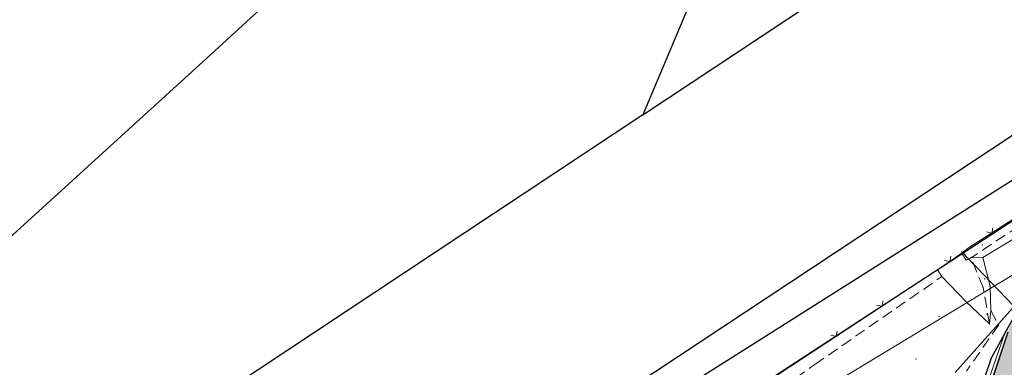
# Model space of a CAD drawing. Header units: metres. Extents: x -535942 to -530626, y -1087729 to -1086275.
# Tile 224 of 247: x -534185 to -534131, y -1086764 to -1086745. Entities that reach past the tile are written whole.
import ezdxf

# ---------------------------------------------------------------- set-up
doc = ezdxf.new("R2010")
doc.units = ezdxf.units.M
doc.linetypes.add('C_2', pattern=[0.9, 0.6, -0.3])
for name, color, linetype in [('18', 7, 'Continuous'), ('2', 7, 'Continuous'), ('23', 7, 'Continuous'), ('25', 7, 'Continuous'), ('_blok katastr', 7, 'Continuous'), ('_blok SS sítě', 7, 'Continuous'), ('_blok zaměření - nové', 7, 'Continuous'), ('AG_srafy SS komunikace', 253, 'Continuous')]:
    doc.layers.add(name, color=color, linetype=linetype)
for name, color, linetype, lineweight in [('AG silno NN', 251, 'G_VED_660_PN', 13), ('AG_SS osvětlení', 251, 'HP_04_VO', 13), ('AG_SS voda požární', 251, 'G_POTR_615_PN', 13)]:
    doc.layers.add(name, color=color, linetype=linetype, lineweight=lineweight)
doc.layers.add('AG_revizni oblacek', color=111, linetype='Continuous', plot=False)
doc.layers.add('BT_BPEJ', color=7, linetype='Continuous', true_color=0x7fffff)
doc.layers.add('BT_hranice_parcel', color=7, linetype='Continuous', true_color=0x007f00)
doc.styles.add('ROMANS', font='romans')
doc.linetypes.add('G_POTR_615_PN', pattern='A,0.5,-1,2,-6.5,[3,hpfmlin.shx,S=1,R=0,X=0,Y=0],-6.5,2,-1,0.5', length=20)
doc.linetypes.add('G_VED_660_PN', pattern='A,0.5,-1,2,-6.5,[28,hpfmlin.shx,S=1,R=0,X=0,Y=0],-6.5,2,-1,0.5', length=20)
doc.linetypes.add('HP_04_VO', pattern='A,0.5,-1,2,-5,[28,hpfmlin.shx,S=1,R=0,X=0,Y=0],-0.8,["VO",ROMANS,S=1.7,R=0,X=2.75,Y=-0.8],-7,2,-1,0.5', length=19.8)

# ---------------------------------------------------------------- blocks, each defined once
blk = doc.blocks.new('_KATASTR')
at = {"layer": 'BT_BPEJ', "lineweight": -3}
blk.add_lwpolyline([(-534567.99, -1086985.9), (-534456, -1086953), (-534436.78, -1086944.4), (-534394.5, -1086925.5), (-534377.62, -1086916.03), (-534353.5, -1086902.5), (-534344.98, -1086895.04), (-534338.35, -1086889.24), (-534337.5, -1086888.5), (-534101, -1086732), (-533977.7, -1086657.11), (-533966, -1086650), (-533802, -1086557.5)], dxfattribs=at)
at = {"layer": 'BT_hranice_parcel', "lineweight": -3}
for points in [[(-533930.39, -1086626.94), (-533977.71, -1086657.09), (-534027.69, -1086688.36), (-534051.88, -1086704.35), (-534053, -1086704.99), (-534093.1, -1086730.54), (-534099.49, -1086734.79), (-534123.96, -1086749.86), (-534172.7, -1086780.69), (-534236.19, -1086822.11), (-534301.1, -1086864.48), (-534361.33, -1086904.52), (-534389.95, -1086921.75), (-534421.31, -1086936.84), (-534457.42, -1086954.5), (-534485.18, -1086964.81)], [(-534493.78, -1086969.89), (-534465.8, -1086959.93), (-534429.9, -1086944.73), (-534384.85, -1086920.69), (-534356.67, -1086902.53), (-534277.7, -1086851.96), (-534273.32, -1086849.11), (-534236.73, -1086825.56), (-534052.87, -1086705.47), (-533854.49, -1086591.17)], [(-533944.41, -1086644.64), (-533979.02, -1086665.04), (-533986.81, -1086669.62), (-533998.88, -1086676.78), (-534013.62, -1086685.67), (-534037.86, -1086700.55), (-534075.03, -1086723.43), (-534083.72, -1086728.5), (-534091.83, -1086733.29), (-534110.71, -1086744.83), (-534121.68, -1086751.94), (-534124.12, -1086753.69), (-534126.5, -1086755.56), (-534127.89, -1086756.97), (-534129.06, -1086758.64), (-534130.36, -1086761.29), (-534131.69, -1086763.72), (-534132.71, -1086766.71), (-534133.12, -1086769.51), (-534133.03, -1086772.04), (-534131.53, -1086778.56), (-534124.29, -1086793.41)], [(-534174.69, -1086747.52), (-534163.08, -1086736.89), (-534164.55, -1086734.43), (-534155.51, -1086729.48), (-534155.34, -1086729.8), (-534147.28, -1086722.42)], [(-534150.7, -1086750.43), (-534132.29, -1086738.23), (-534131.91, -1086737.81)], [(-534146.79, -1086741.14), (-534150.7, -1086750.43), (-534179.84, -1086769.75), (-534245.31, -1086812.04), (-534249.79, -1086814.91), (-534235.39, -1086802.79), (-534174.69, -1086747.52)]]:
    blk.add_lwpolyline(points, dxfattribs=at)
blk = doc.blocks.new('ss prumyslová voda')
at = {"layer": 'AG_SS voda požární', "ltscale": 0.7}
blk.add_lwpolyline([(-534093.942, -1086842.203), (-534095.533, -1086838.47), (-534089.205, -1086835.772), (-534089.19, -1086834.18), (-534122.037, -1086775.248), (-534130.475, -1086760.858), (-534133.316, -1086757.891)], dxfattribs=at)
blk = doc.blocks.new('SS nízké napětí')
at = {"layer": 'AG silno NN', "ltscale": 0.7}
blk.add_line((-534169.587, -1086782.793), (-534061.8903, -1086717.66554), dxfattribs=at)
blk = doc.blocks.new('ss_vo')
at = {"layer": 'AG_SS osvětlení', "ltscale": 0.7}
blk.add_line((-534133.66, -1086764.496), (-534128.63291, -1086758.85811), dxfattribs=at)
blk = doc.blocks.new('Z212')
at = {"color": 0, "lineweight": -2}
for p, q in [((-0.21, 0.21), (0, 0)), ((0, 0), (0.21, 0.21))]:
    blk.add_line(p, q, dxfattribs=at)
blk = doc.blocks.new('Zaměření - zekan')
at = {"layer": 'AG_srafy SS komunikace', "transparency": 33554516}
h = blk.add_hatch(color=256, dxfattribs=at)
h.dxf.hatch_style = 1
h.paths.add_polyline_path([(-534240.26, -1086848.01), (-534242.39, -1086848.54), (-534243.974, -1086849.136), (-534248.67, -1086851.22), (-534254.11, -1086853.75), (-534260.09, -1086856.64), (-534264.42, -1086858.86), (-534270.39, -1086862.11), (-534275.64, -1086864.95), (-534281.45, -1086868.07), (-534281.659, -1086868.183), (-534285.72, -1086869.95), (-534292.582, -1086873.477), (-534300.99, -1086878.21), (-534304.7, -1086880.03), (-534311.17, -1086883.6), (-534311.21, -1086883.69), (-534319, -1086887.9), (-534326.28, -1086891.8), (-534333.68, -1086895.85), (-534341.033, -1086899.872), (-534342.39, -1086900.59), (-534348.52, -1086904), (-534357.39, -1086909.18), (-534363.51, -1086912.76), (-534368.15, -1086915.35), (-534368.58, -1086915.38), (-534371.67, -1086917.17), (-534371.6, -1086917.36), (-534374.61, -1086918.91), (-534375.85, -1086919.55), (-534383.298, -1086923.67), (-534387.62, -1086926.167), (-534390.99, -1086928.47), (-534395.26, -1086932.19), (-534398.39, -1086935.37), (-534401.04, -1086938.71), (-534403.34, -1086942.64), (-534405.25, -1086947.26), (-534406.47, -1086948.88), (-534407.31, -1086949.26), (-534408.77, -1086950.15), (-534411.9, -1086951.42), (-534412.44, -1086951.7), (-534411.572, -1086955.25), (-534406.31, -1086953.97), (-534406.43, -1086955.99), (-534406.92, -1086958.84), (-534407.82, -1086961.82), (-534408.73, -1086963.55), (-534410.13, -1086965.71), (-534411.33, -1086966.62), (-534411.44, -1086966.66), (-534412.09, -1086967.39), (-534412.79, -1086968.05), (-534413.62, -1086968.71), (-534414.49, -1086969.26), (-534416.26, -1086969.93), (-534415.54, -1086973.73), (-534414.56, -1086973.85), (-534413.62, -1086974.05), (-534405.67, -1086972.87), (-534403.64, -1086972.67), (-534402.63, -1086972.81), (-534401.62, -1086973.13), (-534400.5, -1086973.63), (-534397.57, -1086975.25), (-534395.92, -1086976.46), (-534395, -1086977.42), (-534392.36, -1086981.04), (-534391.77, -1086982.25), (-534391.1, -1086982), (-534390.78, -1086982.85), (-534391.39, -1086983.1), (-534390.58, -1086985.29), (-534390.25, -1086986.4), (-534390.1, -1086987.69), (-534390.06, -1086988.65), (-534390.2, -1086989.8), (-534390.5, -1086990.92), (-534391.16, -1086992.45), (-534391.4, -1086992.91), (-534381.94, -1086987.31), (-534382.24, -1086986.32), (-534382.32, -1086985.31), (-534382.16, -1086984.27), (-534381.82, -1086983.34), (-534381.32, -1086982.44), (-534380.71, -1086981.63), (-534379.98, -1086980.93), (-534379.21, -1086980.3), (-534378.39, -1086979.72), (-534377.467, -1086979.211), (-534373.711, -1086977.112), (-534372.583, -1086976.508), (-534371.89, -1086976.12), (-534371.16, -1086975.66), (-534367.03, -1086973.76), (-534365.62, -1086973.12), (-534362.45, -1086971.42), (-534362.565, -1086971.198), (-534357.153, -1086968.396), (-534349.974, -1086964.676), (-534344.031, -1086961.597), (-534335.38, -1086957.063), (-534329.65, -1086954.06), (-534329.53, -1086954.31), (-534329, -1086954.29), (-534328.53, -1086954.37), (-534328.09, -1086954.52), (-534327.64, -1086954.75), (-534327.21, -1086955.13), (-534326.4, -1086956.7), (-534323.4, -1086955.17), (-534324.27, -1086953.55), (-534324.32, -1086953.03), (-534324.26, -1086952.54), (-534324.13, -1086952.05), (-534323.82, -1086951.55), (-534323.49, -1086951.1), (-534311.67, -1086944.94), (-534305.34, -1086941.6), (-534300.39, -1086939.07), (-534294.798, -1086936.104), (-534294.97, -1086935.8), (-534290.77, -1086933.636), (-534286.14, -1086931.26), (-534286.02, -1086931.42), (-534285.95, -1086931.48), (-534281.89, -1086929.385), (-534271.3, -1086923.94), (-534268.39, -1086922.44), (-534266.57, -1086921.49), (-534263.17, -1086919.71), (-534259.895, -1086918.003), (-534258.72, -1086917.39), (-534257.63, -1086916.91), (-534256.65, -1086916.73), (-534255.56, -1086916.71), (-534254.93, -1086916.98), (-534253.92, -1086917.86), (-534252.78, -1086919.28), (-534251.69, -1086920.86), (-534249.08, -1086925.78), (-534247.53, -1086928.67), (-534240.07, -1086924.81), (-534241.74, -1086921.65), (-534244.189, -1086916.906), (-534244.46, -1086916.38), (-534245.17, -1086914.8), (-534245.34, -1086913.82), (-534245.4, -1086912.79), (-534245.16, -1086911.8), (-534244.75, -1086910.85), (-534244.21, -1086909.95), (-534243.65, -1086909.23), (-534242.81, -1086908.49), (-534241.96, -1086907.93), (-534238.92, -1086906.61), (-534233.75, -1086904.35), (-534231.72, -1086903.63), (-534231.12, -1086903.38), (-534222.86, -1086899.98), (-534221.64, -1086899.45), (-534215.26, -1086896.83), (-534209.18, -1086894.35), (-534207.62, -1086893.82), (-534206.23, -1086893.48), (-534204.6, -1086893.25), (-534203.26, -1086893.19), (-534201.71, -1086893.25), (-534200.38, -1086893.427), (-534199.2, -1086893.7), (-534197.72, -1086894.19), (-534196.37, -1086894.9), (-534195.14, -1086895.82), (-534194.07, -1086896.96), (-534193.35, -1086897.92), (-534192.6, -1086899.44), (-534189.28, -1086891.78), (-534190.21, -1086891.25), (-534190.71, -1086890.67), (-534191, -1086890.06), (-534191.12, -1086889.29), (-534191.03, -1086888.49), (-534190.77, -1086887.8), (-534190.37, -1086887.08), (-534189.77, -1086886.62), (-534189.02, -1086886.35), (-534188.25, -1086886.41), (-534187.49, -1086886.8), (-534187, -1086887.35), (-534186.63, -1086888.11), (-534186.43, -1086889.03), (-534186.44, -1086889.87), (-534176.56, -1086889.35), (-534177.65, -1086886.35), (-534179.05, -1086882.57), (-534179.03, -1086882.09), (-534178.78, -1086881.7), (-534177.003, -1086880.974), (-534171.47, -1086878.73), (-534168.599, -1086877.516), (-534164.678, -1086875.911), (-534163.53, -1086875.46), (-534162.56, -1086875.05), (-534161.21, -1086874.87), (-534158.44, -1086876.72), (-534157.24, -1086876.86), (-534152.2, -1086873.32), (-534150.4, -1086872.02), (-534148.76, -1086870.34), (-534147.72, -1086869.64), (-534147.78, -1086868.94), (-534147.38, -1086868.62), (-534145.94, -1086867.86), (-534144.5, -1086867.1), (-534142.98, -1086868.83), (-534139.47, -1086866.78), (-534139.23, -1086867.11), (-534139.46, -1086867.68), (-534138.99, -1086868.33), (-534117.868, -1086863.128), (-534113.56, -1086852.87), (-534114.37, -1086851.52), (-534114.78, -1086850.57), (-534115.01, -1086849.57), (-534115.14, -1086848.49), (-534115.1, -1086846.51), (-534114.61, -1086844.2), (-534114.35, -1086844.04), (-534113.74, -1086841.96), (-534113.25, -1086840.97), (-534112.53, -1086839.04), (-534112.01, -1086837.76), (-534111.58, -1086837.05), (-534111.22, -1086836.67), (-534110.4, -1086836), (-534109.57, -1086835.59), (-534107.574, -1086834.453), (-534105.261, -1086833.135), (-534102.914, -1086831.772), (-534099.15, -1086829.58), (-534093.838, -1086826.49), (-534089.789, -1086824.133), (-534088.77, -1086823.54), (-534084.12, -1086821.01), (-534085.871, -1086817.863), (-534090.54, -1086820.46), (-534093.59, -1086822.14), (-534094.49, -1086822.57), (-534095.48, -1086822.88), (-534096.44, -1086822.95), (-534097.57, -1086822.86), (-534098.46, -1086822.57), (-534101.43, -1086820.53), (-534103.51, -1086818.2), (-534105.97, -1086814.25), (-534107.99, -1086810.23), (-534109.55, -1086807.26), (-534111.07, -1086804.41), (-534111.9, -1086802.88), (-534116.5, -1086794.06), (-534117.17, -1086792.06), (-534117.42, -1086790.69), (-534117.39, -1086789.25), (-534117.19, -1086787.5), (-534116.66, -1086785.76), (-534115.86, -1086784.28), (-534114.92, -1086782.83), (-534113.95, -1086781.82), (-534112.79, -1086780.91), (-534108.66, -1086778.44), (-534110.505, -1086775.354), (-534114.85, -1086777.87), (-534116.37, -1086778.45), (-534117.72, -1086778.78), (-534118.78, -1086778.9), (-534119.79, -1086778.87), (-534120.72, -1086778.71), (-534122.33, -1086778.24), (-534123.61, -1086777.53), (-534124.14, -1086776.51), (-534124.5, -1086775.53), (-534124.78, -1086773.93), (-534124.92, -1086772.42), (-534124.95, -1086770.88), (-534124.84, -1086769.37), (-534124.65, -1086767.87), (-534124.34, -1086766.41), (-534123.95, -1086764.94), (-534123.48, -1086763.55), (-534122.531, -1086761.319), (-534122.48, -1086761.2), (-534121.67, -1086759.91), (-534120.71, -1086758.7), (-534119.94, -1086758), (-534115.095, -1086754.803), (-534112.489, -1086753.118), (-534108.92, -1086750.81), (-534112.62, -1086746.13), (-534115.807, -1086748.182), (-534119.268, -1086750.409), (-534123.55, -1086753.29), (-534125.75, -1086754.94), (-534127.24, -1086756.26), (-534128.21, -1086757.38), (-534129.07, -1086758.68), (-534129.99, -1086760.43), (-534130.79, -1086762.3), (-534131.77, -1086765.256), (-534132.17, -1086766.67), (-534132.754, -1086769.154), (-534133.08, -1086770.92), (-534132.94, -1086773.13), (-534131.84, -1086777.78), (-534132.14, -1086777.97), (-534130.89, -1086781.58), (-534129.44, -1086783.59), (-534126.631, -1086788.645), (-534124.24, -1086793.34), (-534123.65, -1086795.82), (-534123.48, -1086797.42), (-534123.973, -1086799.534), (-534124.97, -1086801.52), (-534126.17, -1086803.45), (-534127.54, -1086804.78), (-534127.92, -1086804.75), (-534132.58, -1086807.28), (-534139.56, -1086810.01), (-534146.11, -1086812.58), (-534152.72, -1086815.14), (-534159.36, -1086817.74), (-534166.12, -1086820.4), (-534174.33, -1086823.85), (-534182.75, -1086826.87), (-534190.84, -1086831.94), (-534200.46, -1086836.84), (-534206.25, -1086839.79), (-534206.69, -1086840.05), (-534208.746, -1086841.112), (-534210.685, -1086842.126), (-534215.801, -1086844.801), (-534222.31, -1086848.04), (-534225.67, -1086849.34), (-534227.09, -1086849.34), (-534228.34, -1086849.44), (-534229.373, -1086849.268), (-534230.35, -1086849.04), (-534234.18, -1086847.95), (-534236.16, -1086847.74), (-534238.29, -1086847.76)])
h.paths.add_polyline_path([(-534391.83, -1086964.99), (-534388.99, -1086967.75), (-534389.32, -1086968.65), (-534389.03, -1086969.71), (-534388.91, -1086968.78), (-534388.57, -1086967.76), (-534388.06, -1086966.84), (-534386.87, -1086965.26), (-534384.26, -1086962.14), (-534380.15, -1086957.28), (-534377.72, -1086954.43), (-534375.258, -1086953.139), (-534377.42, -1086949), (-534378.23, -1086949.37), (-534378.17, -1086949.49), (-534379.06, -1086949.91), (-534380.6, -1086951.93), (-534380.7, -1086951.86), (-534381.58, -1086953.7), (-534381.483, -1086953.784), (-534383.82, -1086956.48), (-534386.678, -1086959.782), (-534387.92, -1086961.27), (-534389.99, -1086963.67), (-534390.75, -1086964.34), (-534391.55, -1086964.89)], flags=16)
at = {"layer": '18', "color": 252, "lineweight": 15}
for p in [(-534132.93, -1086757.7), (-534132.18, -1086757.55), (-534133.29, -1086757.99), (-534133.05, -1086758.36), (-534132.79, -1086758.24), (-534132.14, -1086758.23), (-534134.62, -1086758.89), (-534134.38, -1086759.26), (-534132.05, -1086759.39), (-534132.13, -1086759.86), (-534131.75, -1086759.78), (-534133.07, -1086760.63), (-534131.7, -1086761.12), (-534134.54, -1086761.43), (-534131.91, -1086761.31), (-534131.78, -1086761.85), (-534131.29, -1086761.91), (-534141.41, -1086763.36), (-534135.8, -1086763.76), (-534141.31, -1086764.06)]:
    blk.add_point(p, dxfattribs=at)
at = {"layer": '2', "color": 251, "lineweight": 15}
for p, q in [((-534132.14, -1086758.23), (-534132.79, -1086758.24)), ((-534134.38, -1086759.26), (-534134.62, -1086758.89)), ((-534133.07, -1086760.63), (-534134.38, -1086759.26)), ((-534131.78, -1086761.85), (-534133.07, -1086760.63)), ((-534130.91, -1086762.24), (-534131.9, -1086765.13)), ((-534130.79, -1086762.3), (-534131.74, -1086765.15))]:
    blk.add_line(p, q, dxfattribs=at)
at = {"layer": '23', "color": 252, "lineweight": 15}
for p, q in [((-534132.93, -1086757.7), (-534128.17, -1086754.64)), ((-534130.13, -1086757), (-534132.14, -1086758.23)), ((-534133.29, -1086757.99), (-534132.93, -1086757.7)), ((-534134.62, -1086758.89), (-534133.29, -1086757.99)), ((-534133.05, -1086758.36), (-534133.29, -1086757.99)), ((-534132.79, -1086758.24), (-534133.05, -1086758.36)), ((-534132.14, -1086758.23), (-534131.75, -1086759.78)), ((-534141.41, -1086763.36), (-534134.62, -1086758.89)), ((-534131.75, -1086759.78), (-534131.7, -1086761.12)), ((-534131.7, -1086761.12), (-534131.78, -1086761.85)), ((-534150.55, -1086769.32), (-534141.41, -1086763.36))]:
    blk.add_line(p, q, dxfattribs=at)
at = {"layer": '25', "color": 252, "linetype": 'C_2', "lineweight": 15}
for p, q in [((-534126.43, -1086754.02), (-534132.79, -1086758.24)), ((-534132.13, -1086759.86), (-534132.79, -1086758.24)), ((-534141.31, -1086764.06), (-534134.38, -1086759.26)), ((-534131.78, -1086761.85), (-534132.13, -1086759.86)), ((-534131.7, -1086761.12), (-534131.29, -1086761.91)), ((-534131.29, -1086761.91), (-534133.03, -1086764.42)), ((-534149.68, -1086770.05), (-534141.31, -1086764.06))]:
    blk.add_line(p, q, dxfattribs=at)
at = {"layer": 'AG_revizni oblacek'}
blk.add_lwpolyline([(-534130.79, -1086762.3), (-534131.77, -1086765.256), (-534132.17, -1086766.67), (-534132.754, -1086769.154), (-534133.08, -1086770.92), (-534132.94, -1086773.13), (-534131.84, -1086777.78), (-534132.14, -1086777.97), (-534130.89, -1086781.58)], dxfattribs=at)
at = {"layer": '23', "color": 252, "lineweight": 15}
for p, rotation in [((-534131.66, -1086756.89), 32.80000000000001), ((-534133.95, -1086758.44), 34.3), ((-534137.65, -1086760.88), 33.3), ((-534140.15, -1086762.53), 33.3)]:
    blk.add_blockref('Z212', p, dxfattribs=dict(at, rotation=rotation))

msp = doc.modelspace()

# ---------------------------------------------------------------- block references
at = {"layer": '_blok katastr', "lineweight": -3}
msp.add_blockref('_KATASTR', (0, 0), dxfattribs=at)
at = {"layer": '_blok SS sítě'}
for name in ['ss_vo', 'SS nízké napětí', 'ss prumyslová voda']:
    msp.add_blockref(name, (0, 0), dxfattribs=at)
at = {"layer": '_blok zaměření - nové', "linetype": 'ByBlock'}
msp.add_blockref('Zaměření - zekan', (0, 0), dxfattribs=at)

doc.saveas('drawing.dxf')
